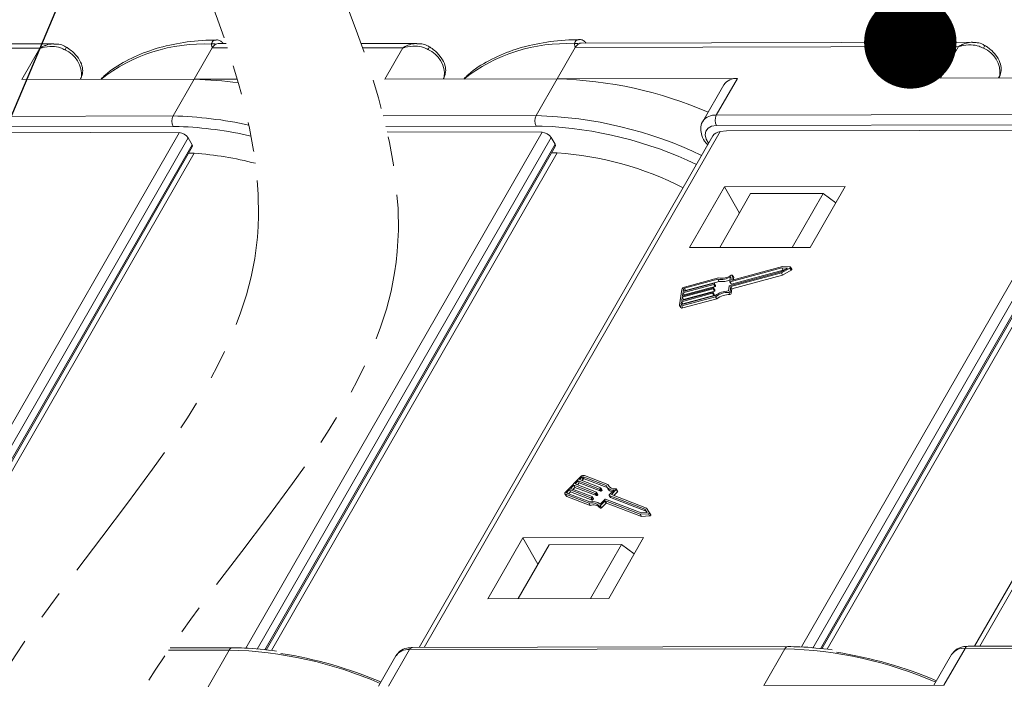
# Model space of a CAD drawing. Header units: millimetres. Extents: x 2517 to 3439, y -761 to -109.
# Tile 45 of 49: x 3216 to 3270, y -271 to -235. Entities that reach past the tile are written whole.
import ezdxf

# ---------------------------------------------------------------- set-up
doc = ezdxf.new("R2010")
doc.units = ezdxf.units.MM
doc.linetypes.add('PHANTOM2', pattern=[31.75, 15.875, -3.175, 3.175, -3.175, 3.175, -3.175])
doc.styles.get("Standard").update_dxf_attribs({"font": '仿宋_GB2312.ttf', "width": 0.8})
doc.dimstyles.new('ISO-25.1', dxfattribs={"dimtxt": 6, "dimasz": 5, "dimexe": 3.5, "dimexo": 0.625, "dimgap": 1.5, "dimtad": 1, "dimtoh": 1, "dimdsep": 46, "dimtxsty": 'Standard', "dimcen": 2.5, "dimadec": 0, "dimazin": 0, "dimtfac": 1, "dimtmove": 0, "dimatfit": 3, "dimfxl": 0, "dimarcsym": 0})

msp = doc.modelspace()

# ---------------------------------------------------------------- linework, layer by layer
at = {"color": 7, "linetype": 'Continuous', "lineweight": 15}
for p, q in [((3217.415, -236.951), (3196.688, -236.997)), ((3218.163, -236.715), (3197.014, -236.762)), ((3216.439, -238.65), (3217.415, -236.951)), ((3226.734, -236.931), (3225.758, -238.63)), ((3227.56, -236.929), (3226.734, -236.931)), ((3227.482, -236.695), (3227.06, -236.696)), ((3237.793, -236.695), (3234.781, -236.702)), ((3237.045, -236.931), (3234.863, -236.936)), ((3236.069, -238.63), (3237.045, -236.931)), ((3246.365, -236.911), (3245.388, -238.61)), ((3267.091, -236.865), (3246.365, -236.911)), ((3267.84, -236.629), (3246.691, -236.676)), ((3266.115, -238.564), (3267.091, -236.865)), ((3219.655, -238.522), (3219.586, -238.643)), ((3219.608, -238.643), (3219.655, -238.522)), ((3219.611, -238.643), (3219.673, -238.486)), ((3219.673, -238.486), (3219.655, -238.522)), ((3239.286, -238.502), (3239.216, -238.623)), ((3239.239, -238.623), (3239.286, -238.502)), ((3239.242, -238.623), (3239.303, -238.466)), ((3239.303, -238.466), (3239.286, -238.502)), ((3266.115, -238.564), (3275.435, -238.543)), ((3269.332, -238.436), (3269.262, -238.557)), ((3269.285, -238.557), (3269.332, -238.436)), ((3269.288, -238.557), (3269.349, -238.4)), ((3269.349, -238.4), (3269.332, -238.436)), ((3216.439, -238.65), (3225.758, -238.63)), ((3225.758, -238.63), (3224.619, -240.612)), ((3228.091, -238.625), (3225.758, -238.63)), ((3236.069, -238.63), (3245.388, -238.61)), ((3245.388, -238.61), (3244.25, -240.592)), ((3255.134, -238.588), (3245.388, -238.61)), ((3254.403, -238.921), (3253.264, -240.903)), ((3255.134, -238.588), (3253.995, -240.57)), ((3204.319, -240.657), (3224.619, -240.612)), ((3235.987, -240.61), (3244.25, -240.592)), ((3253.995, -240.57), (3274.296, -240.525)), ((3224.62, -241.178), (3204.32, -241.223)), ((3224.94, -241.18), (3224.62, -241.178)), ((3244.251, -241.158), (3236.125, -241.176)), ((3244.571, -241.16), (3244.251, -241.158)), ((3274.297, -241.091), (3253.997, -241.136)), ((3208.922, -269.399), (3224.942, -241.515)), ((3224.942, -241.515), (3215.313, -241.481)), ((3228.552, -269.379), (3244.572, -241.495)), ((3244.572, -241.495), (3236.192, -241.466)), ((3253.809, -241.683), (3237.921, -269.337)), ((3254.208, -241.458), (3238.192, -269.336)), ((3254.539, -241.418), (3254.208, -241.458)), ((3254.539, -241.418), (3264.99, -241.395)), ((3258.598, -269.312), (3274.618, -241.428)), ((3275.108, -241.712), (3259.218, -269.368)), ((3274.618, -241.428), (3264.99, -241.395)), ((3283.855, -241.616), (3267.967, -269.27)), ((3284.255, -241.391), (3268.238, -269.269)), ((3225.431, -241.798), (3209.542, -269.455)), ((3209.945, -269.492), (3225.644, -242.166)), ((3225.644, -242.166), (3225.431, -241.798)), ((3245.062, -241.778), (3229.172, -269.435)), ((3229.575, -269.472), (3245.275, -242.145)), ((3229.652, -269.479), (3245.287, -242.265)), ((3245.275, -242.145), (3245.062, -241.778)), ((3259.621, -269.405), (3275.321, -242.079)), ((3259.698, -269.412), (3275.333, -242.199)), ((3210.022, -269.499), (3225.657, -242.285)), ((3225.76, -242.63), (3210.308, -269.525)), ((3245.39, -242.61), (3229.939, -269.505)), ((3275.437, -242.543), (3259.985, -269.438)), ((3254.431, -244.444), (3252.544, -247.729)), ((3254.177, -247.726), (3255.853, -244.809)), ((3260.963, -244.43), (3254.431, -244.444)), ((3255.251, -245.857), (3254.431, -244.444)), ((3259.772, -244.8), (3255.853, -244.809)), ((3258.096, -247.717), (3259.772, -244.8)), ((3259.076, -247.715), (3260.963, -244.43)), ((3260.459, -245.308), (3259.772, -244.8)), ((3252.544, -247.729), (3259.076, -247.715)), ((3254.717, -249.785), (3257.506, -249.032)), ((3257.537, -248.828), (3254.748, -249.581)), ((3254.776, -249.834), (3257.515, -249.095)), ((3257.603, -248.941), (3254.814, -249.694)), ((3257.567, -248.755), (3254.851, -249.488)), ((3257.506, -249.032), (3257.849, -248.842)), ((3257.515, -249.095), (3257.98, -248.836)), ((3257.515, -249.095), (3257.58, -249.208)), ((3257.849, -248.842), (3257.537, -248.828)), ((3257.537, -248.828), (3257.603, -248.941)), ((3257.99, -248.774), (3257.567, -248.755)), ((3257.58, -249.208), (3258.046, -248.949)), ((3257.665, -248.944), (3257.603, -248.941)), ((3257.98, -248.836), (3258.046, -248.949)), ((3258.077, -248.897), (3258.011, -248.784)), ((3253.864, -249.722), (3252.186, -250.175)), ((3252.196, -250.107), (3253.874, -249.654)), ((3254.076, -249.437), (3252.269, -249.925)), ((3254.115, -249.362), (3252.279, -249.857)), ((3254.141, -249.55), (3252.334, -250.038)), ((3253.864, -249.722), (3253.93, -249.835)), ((3253.895, -249.665), (3253.89, -249.699)), ((3253.89, -249.699), (3253.955, -249.812)), ((3253.959, -249.771), (3253.894, -249.658)), ((3253.895, -249.665), (3253.96, -249.778)), ((3254.076, -249.437), (3254.141, -249.55)), ((3254.728, -249.57), (3254.768, -249.308)), ((3254.729, -249.577), (3254.794, -249.69)), ((3254.748, -249.581), (3254.814, -249.694)), ((3254.831, -249.477), (3254.868, -249.232)), ((3254.831, -249.477), (3254.837, -249.488)), ((3254.842, -249.947), (3257.58, -249.208)), ((3254.932, -249.332), (3254.866, -249.219)), ((3254.868, -249.232), (3254.934, -249.345)), ((3254.915, -249.471), (3254.934, -249.345)), ((3252.124, -249.996), (3252, -250.811)), ((3253.791, -250.197), (3252.113, -250.65)), ((3252.123, -250.582), (3253.802, -250.129)), ((3253.828, -249.96), (3252.149, -250.412)), ((3252.16, -250.345), (3253.838, -249.892)), ((3252.186, -250.175), (3252.16, -250.345)), ((3252.186, -250.175), (3252.251, -250.288)), ((3252.217, -249.971), (3252.196, -250.107)), ((3253.893, -250.073), (3252.215, -250.526)), ((3252.217, -249.971), (3252.282, -250.084)), ((3253.93, -249.835), (3252.251, -250.288)), ((3252.269, -249.925), (3252.334, -250.038)), ((3253.791, -250.197), (3253.857, -250.31)), ((3253.822, -250.14), (3253.817, -250.174)), ((3253.817, -250.174), (3253.882, -250.287)), ((3253.887, -250.246), (3253.821, -250.133)), ((3253.822, -250.14), (3253.888, -250.253)), ((3253.828, -249.96), (3253.893, -250.073)), ((3253.859, -249.902), (3253.853, -249.936)), ((3253.853, -249.936), (3253.919, -250.049)), ((3253.923, -250.009), (3253.857, -249.896)), ((3253.859, -249.902), (3253.924, -250.015)), ((3253.888, -250.253), (3253.882, -250.287)), ((3253.924, -250.015), (3253.919, -250.049)), ((3253.96, -249.778), (3253.955, -249.812)), ((3254.651, -250.07), (3254.691, -249.808)), ((3254.665, -250.145), (3254.731, -250.258)), ((3254.736, -250.096), (3254.776, -249.834)), ((3254.736, -250.096), (3254.802, -250.209)), ((3254.776, -249.834), (3254.842, -249.947)), ((3254.802, -250.209), (3254.842, -249.947)), ((3252.113, -250.65), (3252.092, -250.786)), ((3252.092, -250.786), (3252.105, -250.807)), ((3252.113, -250.65), (3252.179, -250.763)), ((3252.123, -250.875), (3253.959, -250.379)), ((3252.149, -250.412), (3252.123, -250.582)), ((3252.133, -250.807), (3253.94, -250.319)), ((3252.149, -250.412), (3252.215, -250.526)), ((3252.179, -250.763), (3252.174, -250.796)), ((3253.857, -250.31), (3252.179, -250.763)), ((3252.188, -250.988), (3254.025, -250.492)), ((3252.215, -250.526), (3252.21, -250.559)), ((3252.251, -250.288), (3252.246, -250.321)), ((3253.959, -250.379), (3254.025, -250.492)), ((3252.006, -250.85), (3252.072, -250.963)), ((3252.123, -250.875), (3252.188, -250.988)), ((3246.661, -260.104), (3245.849, -260.92)), ((3246.522, -260.332), (3246.353, -260.502)), ((3247.683, -260.779), (3246.522, -260.332)), ((3246.522, -260.332), (3246.587, -260.445)), ((3246.725, -260.128), (3246.589, -260.264)), ((3246.589, -260.264), (3247.751, -260.711)), ((3246.79, -260.241), (3246.718, -260.314)), ((3246.725, -260.128), (3246.79, -260.241)), ((3248.041, -260.588), (3246.791, -260.107)), ((3246.791, -260.107), (3246.856, -260.22)), ((3248.092, -260.695), (3246.856, -260.22)), ((3248.129, -260.527), (3246.858, -260.039)), ((3246.048, -260.808), (3245.913, -260.944)), ((3247.21, -261.255), (3246.048, -260.808)), ((3246.048, -260.808), (3246.114, -260.921)), ((3246.285, -260.57), (3246.116, -260.74)), ((3246.116, -260.74), (3247.277, -261.187)), ((3246.351, -260.683), (3246.245, -260.79)), ((3247.446, -261.017), (3246.285, -260.57)), ((3246.285, -260.57), (3246.351, -260.683)), ((3247.512, -261.13), (3246.351, -260.683)), ((3246.353, -260.502), (3247.514, -260.949)), ((3246.587, -260.445), (3246.481, -260.552)), ((3247.749, -260.892), (3246.587, -260.445)), ((3247.683, -260.779), (3247.749, -260.892)), ((3247.75, -260.734), (3247.716, -260.768)), ((3247.716, -260.768), (3247.782, -260.881)), ((3247.75, -260.734), (3247.815, -260.847)), ((3247.821, -260.828), (3247.756, -260.715)), ((3247.815, -260.847), (3247.782, -260.881)), ((3248.07, -260.657), (3248.136, -260.77)), ((3248.129, -260.527), (3248.194, -260.64)), ((3248.199, -260.658), (3248.194, -260.64)), ((3248.205, -261.097), (3248.467, -260.835)), ((3248.32, -261.071), (3248.582, -260.808)), ((3248.582, -260.808), (3248.647, -260.921)), ((3248.659, -260.883), (3248.594, -260.77)), ((3245.812, -261.033), (3245.878, -261.146)), ((3245.844, -261.058), (3247.114, -261.547)), ((3245.844, -261.058), (3245.909, -261.171)), ((3245.909, -261.171), (3247.18, -261.66)), ((3245.911, -260.991), (3247.162, -261.471)), ((3245.913, -260.944), (3245.948, -261.005)), ((3246.114, -260.921), (3246.008, -261.028)), ((3247.275, -261.368), (3246.114, -260.921)), ((3247.21, -261.255), (3247.275, -261.368)), ((3247.276, -261.21), (3247.242, -261.244)), ((3247.242, -261.244), (3247.308, -261.357)), ((3247.276, -261.21), (3247.342, -261.323)), ((3247.348, -261.304), (3247.282, -261.191)), ((3247.342, -261.323), (3247.308, -261.357)), ((3247.446, -261.017), (3247.512, -261.13)), ((3247.513, -260.972), (3247.479, -261.006)), ((3247.479, -261.006), (3247.545, -261.119)), ((3247.513, -260.972), (3247.579, -261.085)), ((3247.585, -261.066), (3247.519, -260.953)), ((3247.579, -261.085), (3247.545, -261.119)), ((3247.707, -261.598), (3247.969, -261.335)), ((3247.72, -261.674), (3247.965, -261.428)), ((3247.965, -261.428), (3248.031, -261.541)), ((3247.998, -261.417), (3249.877, -262.14)), ((3247.998, -261.417), (3248.063, -261.53)), ((3248.001, -261.324), (3249.932, -262.067)), ((3248.199, -261.116), (3248.265, -261.229)), ((3250.135, -261.863), (3248.204, -261.12)), ((3248.204, -261.12), (3248.27, -261.233)), ((3250.2, -261.976), (3248.27, -261.233)), ((3250.215, -261.8), (3248.32, -261.071)), ((3248.449, -261.12), (3248.647, -260.921)), ((3247.114, -261.547), (3247.18, -261.66)), ((3247.644, -261.687), (3247.709, -261.8)), ((3247.72, -261.674), (3247.786, -261.787)), ((3247.786, -261.787), (3248.031, -261.541)), ((3248.063, -261.53), (3249.943, -262.253)), ((3250.259, -262.052), (3250.135, -261.863)), ((3250.135, -261.863), (3250.2, -261.976)), ((3250.251, -262.052), (3250.2, -261.976)), ((3250.385, -262.057), (3250.215, -261.8)), ((3249.877, -262.14), (3250.323, -262.119)), ((3249.877, -262.14), (3249.943, -262.253)), ((3249.932, -262.067), (3250.259, -262.052)), ((3249.943, -262.253), (3250.388, -262.232)), ((3250.323, -262.119), (3250.388, -262.232)), ((3250.451, -262.171), (3250.385, -262.058)), ((3243.531, -263.417), (3241.643, -266.702)), ((3250.062, -263.403), (3243.531, -263.417)), ((3244.35, -264.83), (3243.531, -263.417)), ((3248.175, -266.688), (3250.062, -263.403)), ((3244.952, -263.782), (3243.276, -266.699)), ((3248.871, -263.773), (3244.952, -263.782)), ((3248.871, -263.773), (3247.195, -266.69)), ((3249.558, -264.281), (3248.871, -263.773)), ((3241.643, -266.702), (3248.175, -266.688)), ((3227.818, -269.359), (3224.456, -269.366)), ((3237.401, -269.455), (3257.701, -269.41)), ((3257.864, -269.292), (3237.564, -269.337)), ((3256.562, -271.392), (3257.701, -269.41)), ((3266.308, -271.371), (3267.447, -269.388)), ((3267.447, -269.388), (3287.747, -269.343)), ((3287.91, -269.226), (3267.61, -269.271)), ((3224.374, -269.484), (3227.655, -269.477)), ((3226.516, -271.459), (3227.655, -269.477)), ((3236.669, -269.788), (3235.721, -271.438)), ((3236.262, -271.437), (3237.401, -269.455)), ((3266.715, -269.721), (3265.767, -271.372)), ((3266.308, -271.371), (3256.562, -271.392))]:
    msp.add_line(p, q, dxfattribs=at)
at = {"color": 7, "linetype": 'Continuous', "lineweight": 15, "flags": 128}
for points in [[(3253.997, -241.136), (3253.742, -241.171), (3253.547, -241.27), (3253.428, -241.426), (3253.393, -241.627), (3253.445, -241.857), (3253.576, -242.089)], [(3257.98, -248.836), (3257.993, -248.828), (3258.003, -248.818), (3258.01, -248.808), (3258.013, -248.797), (3258.013, -248.788), (3258.009, -248.781), (3258.001, -248.776), (3257.99, -248.774)], [(3258.046, -248.949), (3258.058, -248.941), (3258.068, -248.931), (3258.076, -248.921), (3258.079, -248.91), (3258.078, -248.901), (3258.077, -248.897)], [(3253.874, -249.654), (3253.879, -249.653), (3253.883, -249.653), (3253.887, -249.654), (3253.89, -249.655), (3253.892, -249.657), (3253.894, -249.659), (3253.895, -249.662), (3253.895, -249.665)], [(3254.748, -249.581), (3254.744, -249.582), (3254.74, -249.582), (3254.736, -249.582), (3254.733, -249.58), (3254.73, -249.579), (3254.729, -249.576), (3254.728, -249.573), (3254.728, -249.57)], [(3254.868, -249.232), (3254.868, -249.224), (3254.865, -249.217), (3254.859, -249.212), (3254.851, -249.209), (3254.841, -249.208), (3254.83, -249.21), (3254.818, -249.213), (3254.807, -249.219)], [(3254.851, -249.488), (3254.847, -249.489), (3254.843, -249.489), (3254.839, -249.489), (3254.836, -249.488), (3254.833, -249.486), (3254.832, -249.483), (3254.831, -249.481), (3254.831, -249.477)], [(3254.934, -249.345), (3254.934, -249.337), (3254.932, -249.332)], [(3253.802, -250.129), (3253.806, -250.128), (3253.81, -250.128), (3253.814, -250.129), (3253.817, -250.13), (3253.82, -250.132), (3253.821, -250.134), (3253.822, -250.137), (3253.822, -250.14)], [(3253.838, -249.892), (3253.842, -249.891), (3253.847, -249.891), (3253.85, -249.891), (3253.854, -249.892), (3253.856, -249.894), (3253.858, -249.896), (3253.859, -249.899), (3253.859, -249.902)], [(3252.092, -250.786), (3252.092, -250.792), (3252.094, -250.798), (3252.097, -250.802), (3252.102, -250.806), (3252.108, -250.808), (3252.116, -250.809), (3252.124, -250.809), (3252.133, -250.807)], [(3252, -250.811), (3251.999, -250.83), (3252.004, -250.847), (3252.014, -250.861), (3252.029, -250.872), (3252.048, -250.879), (3252.071, -250.882), (3252.096, -250.88), (3252.123, -250.875)], [(3247.751, -260.711), (3247.753, -260.712), (3247.756, -260.715), (3247.757, -260.717), (3247.757, -260.72), (3247.756, -260.724), (3247.755, -260.727), (3247.753, -260.731), (3247.75, -260.734)], [(3248.582, -260.808), (3248.589, -260.799), (3248.594, -260.79), (3248.596, -260.781), (3248.595, -260.773), (3248.592, -260.767), (3248.585, -260.762), (3248.577, -260.76), (3248.566, -260.76)], [(3248.647, -260.921), (3248.655, -260.912), (3248.66, -260.903), (3248.662, -260.894), (3248.661, -260.886), (3248.659, -260.883)], [(3245.849, -260.92), (3245.831, -260.94), (3245.817, -260.961), (3245.809, -260.982), (3245.805, -261.002), (3245.807, -261.021), (3245.814, -261.037), (3245.827, -261.049), (3245.844, -261.058)], [(3245.913, -260.944), (3245.907, -260.951), (3245.902, -260.958), (3245.9, -260.965), (3245.898, -260.972), (3245.899, -260.978), (3245.901, -260.983), (3245.906, -260.987), (3245.911, -260.991)], [(3247.277, -261.187), (3247.28, -261.188), (3247.282, -261.191), (3247.283, -261.193), (3247.284, -261.196), (3247.283, -261.2), (3247.282, -261.203), (3247.279, -261.207), (3247.276, -261.21)], [(3247.514, -260.949), (3247.517, -260.95), (3247.519, -260.953), (3247.52, -260.955), (3247.52, -260.958), (3247.52, -260.962), (3247.518, -260.965), (3247.516, -260.969), (3247.513, -260.972)], [(3248.204, -261.12), (3248.202, -261.119), (3248.2, -261.117), (3248.198, -261.114), (3248.198, -261.111), (3248.199, -261.108), (3248.2, -261.104), (3248.202, -261.101), (3248.205, -261.097)], [(3247.644, -261.687), (3247.649, -261.693), (3247.656, -261.696), (3247.666, -261.698), (3247.677, -261.697), (3247.688, -261.694), (3247.7, -261.689), (3247.711, -261.682), (3247.72, -261.674)], [(3247.709, -261.8), (3247.714, -261.806), (3247.722, -261.809), (3247.731, -261.811), (3247.742, -261.81), (3247.754, -261.807), (3247.765, -261.802), (3247.776, -261.795), (3247.786, -261.787)], [(3250.323, -262.119), (3250.336, -262.117), (3250.349, -262.112), (3250.362, -262.105), (3250.373, -262.096), (3250.382, -262.085), (3250.387, -262.075), (3250.388, -262.065), (3250.385, -262.057)], [(3250.388, -262.232), (3250.401, -262.23), (3250.415, -262.225), (3250.428, -262.218), (3250.439, -262.209), (3250.447, -262.198), (3250.452, -262.188), (3250.453, -262.178), (3250.451, -262.171)]]:
    msp.add_lwpolyline(points, dxfattribs=at)
at = {"color": 7, "linetype": 'Continuous', "lineweight": 15}
for centre, radius, start, end in [((3218.176, -236.649), 0.712, 326.4517, 340.1209), ((3226.231, -245.624), 8.902, 87.0125, 128.3365), ((3226.817, -237.061), 0.35, 71.5241, 110.4784), ((3227.179, -237.165), 0.503, 119.9328, 152.1961), ((3227.062, -236.979), 0.283, 90.3832, 118.3046), ((3237.807, -236.629), 0.712, 326.4517, 340.1209), ((3245.861, -245.604), 8.902, 87.0125, 128.3365), ((3246.448, -237.041), 0.35, 71.5241, 110.4784), ((3246.809, -237.145), 0.503, 119.9328, 152.1961), ((3246.693, -236.959), 0.283, 90.3832, 118.3046), ((3267.853, -236.563), 0.712, 326.4517, 340.1209), ((3218.207, -238.385), 1.455, 354.5664, 67.2376), ((3237.837, -238.365), 1.455, 354.5664, 67.2376), ((3267.883, -238.298), 1.455, 354.5664, 67.2376), ((3225.224, -260.426), 21.803, 82.2943, 88.596), ((3244.854, -260.406), 21.803, 66.5041, 88.596), ((3255.051, -239.376), 0.792, 83.9702, 144.9679), ((3225.166, -240.894), 0.615, 152.7297, 207.5188), ((3224.042, -262.719), 22.115, 77.7956, 88.5043), ((3244.796, -240.874), 0.615, 152.7297, 207.5188), ((3243.672, -262.699), 22.115, 64.4795, 88.5043), ((3253.913, -241.364), 0.798, 84.1067, 143.5228), ((3254.542, -240.852), 0.615, 152.7297, 207.5188), ((3224.068, -262.597), 21.435, 77.1482, 87.6672), ((3243.698, -262.577), 21.435, 64.516, 87.6672), ((3225.183, -256.81), 14.191, 87.6689, 88.8658), ((3224.62, -260.014), 17.421, 75.2065, 86.2488), ((3244.813, -256.79), 14.191, 87.6689, 88.8658), ((3244.251, -259.994), 17.421, 62.866, 86.2488), ((3253.857, -249.688), 0.0349, 282.2529, 341.8162), ((3254.238, -248.389), 1.061, 261.1913, 299.9652), ((3254.283, -248.426), 0.95, 259.8133, 303.4569), ((3254.304, -248.539), 1.024, 260.8827, 295.4804), ((3254.807, -249.679), 0.0168, 221.6755, 294.2872), ((3252.323, -250.062), 0.209, 102.2529, 161.8162), ((3252.283, -249.993), 0.0698, 102.2529, 161.8162), ((3252.349, -250.106), 0.0698, 102.2529, 161.8162), ((3253.784, -250.163), 0.0349, 282.2529, 341.8162), ((3253.82, -249.925), 0.0349, 282.2529, 341.8162), ((3253.878, -250.251), 0.00967, 349.0563, 29.2875), ((3253.886, -250.038), 0.0349, 282.2529, 341.8162), ((3253.915, -250.014), 0.00967, 349.0563, 29.2875), ((3253.922, -249.801), 0.0349, 282.2529, 341.8162), ((3254.705, -251.362), 1.293, 92.3955, 126.2747), ((3253.951, -249.776), 0.00967, 349.0563, 29.2875), ((3254.641, -251.251), 1.106, 88.7409, 128.0528), ((3254.706, -251.364), 1.106, 88.7409, 128.0528), ((3254.668, -250.073), 0.0716, 267.5104, 341.2122), ((3254.725, -249.819), 0.0349, 102.2529, 161.8162), ((3254.734, -250.186), 0.0716, 267.5104, 341.2122), ((3253.849, -250.276), 0.0349, 282.2529, 341.8162), ((3252.147, -250.896), 0.101, 221.6755, 294.2872), ((3246.816, -260.244), 0.209, 78.4324, 137.9957), ((3246.777, -260.175), 0.0698, 78.4324, 137.9957), ((3246.842, -260.288), 0.0698, 78.4324, 137.9957), ((3247.69, -260.745), 0.0349, 258.4324, 317.9957), ((3247.756, -260.858), 0.0349, 258.4324, 317.9957), ((3247.805, -260.834), 0.0168, 305.9614, 18.5731), ((3248.411, -260.441), 0.398, 201.6581, 278.1138), ((3248.475, -260.404), 0.367, 199.6453, 284.4409), ((3248.437, -260.58), 0.356, 212.2867, 259.4413), ((3245.928, -261.117), 0.058, 210.9611, 251.1923), ((3247.326, -262.001), 0.555, 46.6309, 107.2395), ((3247.217, -261.221), 0.0349, 258.4324, 317.9957), ((3247.282, -261.334), 0.0349, 258.4324, 317.9957), ((3247.332, -261.309), 0.0168, 305.9614, 18.5731), ((3247.453, -260.983), 0.0349, 258.4324, 317.9957), ((3247.519, -261.096), 0.0349, 258.4324, 317.9957), ((3247.569, -261.071), 0.0168, 305.9614, 18.5731), ((3247.991, -261.451), 0.0349, 78.4324, 137.9957), ((3247.994, -261.359), 0.0349, 78.4324, 137.9957), ((3248.273, -261.224), 0.00967, 210.9611, 251.1923), ((3247.281, -261.987), 0.471, 39.6341, 110.8073), ((3247.347, -262.1), 0.471, 39.6341, 110.8073), ((3248.056, -261.564), 0.0349, 78.4324, 137.9957), ((3227.832, -269.55), 0.192, 94.1665, 157.3778), ((3237.584, -269.538), 0.201, 95.8172, 155.7418), ((3257.878, -269.484), 0.192, 94.1665, 157.3778), ((3257.167, -291.206), 21.803, 66.5041, 88.596), ((3267.364, -270.176), 0.792, 83.9702, 144.9679), ((3267.63, -269.471), 0.201, 95.8172, 155.7418), ((3227.121, -291.273), 21.803, 66.5041, 88.596), ((3226.935, -292.292), 22.902, 67.0711, 81.1822), ((3237.317, -270.242), 0.792, 83.9702, 144.9679), ((3256.982, -292.226), 22.902, 67.0711, 81.1822)]:
    msp.add_arc(centre, radius, start, end, dxfattribs=at)
for centre, major_axis, ratio, start_param, end_param in [((3225.106, -241.797), (-0.346, 0.201), 0.573593, 3.9303, 5.501096), ((3244.736, -241.777), (-0.346, 0.201), 0.573593, 3.9303, 5.501096), ((3254.536, -242.023), (-0.75, 0.294), 0.653837, 5.400501, 6.185818), ((3225.449, -242.165), (-0.207, 0.121), 0.573593, 3.14482, 3.9303), ((3245.079, -242.145), (-0.207, 0.121), 0.573593, 3.14482, 3.9303)]:
    msp.add_ellipse(centre, major_axis=major_axis, ratio=ratio, start_param=start_param, end_param=end_param, dxfattribs=at)
at = {"color": 3, "linetype": 'PHANTOM2', "lineweight": 9, "ltscale": 0.5}
for points in [[(3224.455, -229.015), (3229.032, -248.317), (3212.239, -278.289), (3218.828, -301.672)], [(3232.021, -229.791), (3236.598, -249.093), (3219.805, -279.066), (3226.394, -302.448)]]:
    msp.add_spline(points, degree=3, dxfattribs=at)
at = {"color": 7, "linetype": 'Continuous', "lineweight": 15}
for points, knots in [([(3218.175, -236.717), (3218.171, -236.716), (3218.147, -236.714), (3218.01, -236.723), (3217.823, -236.756), (3217.635, -236.832), (3217.548, -236.874), (3217.5, -236.9), (3217.472, -236.916), (3217.448, -236.93), (3217.433, -236.94), (3217.425, -236.945), (3217.419, -236.949), (3217.416, -236.95), (3217.415, -236.951)], [0, 0, 0, 0, 0.015472, 0.093947, 0.519913, 0.724869, 0.839405, 0.872969, 0.925345, 0.956074, 0.974144, 0.99007, 0.992381, 1, 1, 1, 1]), ([(3217.415, -236.951), (3217.417, -236.951), (3217.426, -236.948), (3217.456, -236.939), (3217.492, -236.929), (3217.703, -236.875), (3218.047, -236.834), (3218.48, -236.894), (3218.69, -237.002), (3218.77, -237.043)], [0, 0, 0, 0, 0.0050875, 0.0203691, 0.0708073, 0.0890863, 0.5003107, 0.809226, 1, 1, 1, 1]), ([(3218.84, -236.9), (3218.81, -236.879), (3218.69, -236.792), (3218.457, -236.728), (3218.26, -236.728), (3218.175, -236.727)], [0, 0, 0, 0, 0.158147, 0.632476, 1, 1, 1, 1]), ([(3219.673, -238.486), (3219.699, -238.383), (3219.757, -238.159), (3219.671, -237.777), (3219.433, -237.369), (3219.117, -237.068), (3218.897, -236.925), (3218.846, -236.891)], [0, 0, 0, 0, 0.17956, 0.389755, 0.635768, 0.914648, 1, 1, 1, 1]), ([(3226.949, -236.506), (3226.761, -236.509), (3226.017, -236.522), (3224.79, -236.679), (3223.334, -237.048), (3222.054, -237.621), (3221.172, -238.158), (3220.792, -238.554), (3220.708, -238.641)], [0, 0, 0, 0, 0.073209, 0.290651, 0.508228, 0.724879, 0.93937, 1, 1, 1, 1]), ([(3226.695, -236.734), (3226.7, -236.714), (3226.714, -236.652), (3226.775, -236.564), (3226.861, -236.501), (3226.926, -236.508), (3226.947, -236.51)], [0, 0, 0, 0, 0.1466446, 0.4487995, 0.8222075, 1, 1, 1, 1]), ([(3226.734, -236.931), (3226.734, -236.93), (3226.719, -236.877), (3226.701, -236.814), (3226.696, -236.746), (3226.695, -236.734)], [0, 0, 0, 0, 0.012087, 0.82463, 1, 1, 1, 1]), ([(3227.326, -236.695), (3227.285, -236.651), (3227.202, -236.56), (3227.059, -236.498), (3226.971, -236.506), (3226.947, -236.508)], [0, 0, 0, 0, 0.401699, 0.835997, 1, 1, 1, 1]), ([(3237.806, -236.697), (3237.802, -236.696), (3237.777, -236.694), (3237.641, -236.703), (3237.453, -236.736), (3237.265, -236.812), (3237.179, -236.854), (3237.13, -236.88), (3237.103, -236.896), (3237.079, -236.91), (3237.064, -236.92), (3237.055, -236.925), (3237.049, -236.929), (3237.047, -236.93), (3237.045, -236.931)], [0, 0, 0, 0, 0.015472, 0.093947, 0.519913, 0.724869, 0.839405, 0.872969, 0.925345, 0.956074, 0.974144, 0.99007, 0.992381, 1, 1, 1, 1]), ([(3237.045, -236.931), (3237.047, -236.931), (3237.056, -236.928), (3237.086, -236.919), (3237.123, -236.909), (3237.333, -236.855), (3237.678, -236.814), (3238.111, -236.874), (3238.32, -236.982), (3238.4, -237.023)], [0, 0, 0, 0, 0.005088, 0.020369, 0.070807, 0.089086, 0.500311, 0.809226, 1, 1, 1, 1]), ([(3238.471, -236.88), (3238.441, -236.858), (3238.321, -236.772), (3238.087, -236.708), (3237.891, -236.708), (3237.805, -236.707)], [0, 0, 0, 0, 0.158147, 0.632476, 1, 1, 1, 1]), ([(3239.303, -238.466), (3239.33, -238.363), (3239.388, -238.139), (3239.302, -237.757), (3239.063, -237.349), (3238.747, -237.048), (3238.528, -236.905), (3238.476, -236.871)], [0, 0, 0, 0, 0.17956, 0.389755, 0.635768, 0.914648, 1, 1, 1, 1]), ([(3246.579, -236.486), (3246.391, -236.489), (3245.647, -236.502), (3244.421, -236.659), (3242.964, -237.028), (3241.685, -237.601), (3240.802, -238.138), (3240.422, -238.534), (3240.338, -238.621)], [0, 0, 0, 0, 0.073209, 0.290651, 0.508228, 0.724879, 0.93937, 1, 1, 1, 1]), ([(3246.325, -236.714), (3246.33, -236.693), (3246.345, -236.632), (3246.406, -236.544), (3246.492, -236.481), (3246.557, -236.488), (3246.578, -236.49)], [0, 0, 0, 0, 0.146645, 0.448799, 0.822208, 1, 1, 1, 1]), ([(3246.365, -236.911), (3246.364, -236.91), (3246.35, -236.857), (3246.331, -236.794), (3246.326, -236.726), (3246.325, -236.714)], [0, 0, 0, 0, 0.012087, 0.82463, 1, 1, 1, 1]), ([(3246.956, -236.675), (3246.916, -236.631), (3246.832, -236.54), (3246.69, -236.478), (3246.602, -236.486), (3246.578, -236.488)], [0, 0, 0, 0, 0.401699, 0.835997, 1, 1, 1, 1]), ([(3267.852, -236.63), (3267.848, -236.63), (3267.823, -236.627), (3267.687, -236.637), (3267.499, -236.67), (3267.311, -236.745), (3267.225, -236.788), (3267.177, -236.814), (3267.149, -236.83), (3267.125, -236.844), (3267.11, -236.853), (3267.101, -236.858), (3267.095, -236.862), (3267.093, -236.864), (3267.091, -236.865)], [0, 0, 0, 0, 0.015472, 0.093947, 0.519913, 0.724869, 0.839405, 0.872969, 0.925345, 0.956074, 0.974144, 0.99007, 0.992381, 1, 1, 1, 1]), ([(3267.091, -236.865), (3267.094, -236.864), (3267.102, -236.861), (3267.133, -236.852), (3267.169, -236.842), (3267.379, -236.788), (3267.724, -236.748), (3268.157, -236.808), (3268.366, -236.915), (3268.446, -236.956)], [0, 0, 0, 0, 0.005088, 0.020369, 0.070807, 0.089086, 0.500311, 0.809226, 1, 1, 1, 1]), ([(3268.517, -236.814), (3268.487, -236.792), (3268.367, -236.705), (3268.133, -236.641), (3267.937, -236.641), (3267.851, -236.641)], [0, 0, 0, 0, 0.158147, 0.632476, 1, 1, 1, 1]), ([(3269.349, -238.4), (3269.376, -238.297), (3269.434, -238.073), (3269.348, -237.69), (3269.11, -237.283), (3268.794, -236.981), (3268.574, -236.838), (3268.522, -236.805)], [0, 0, 0, 0, 0.17956, 0.389755, 0.635768, 0.914648, 1, 1, 1, 1]), ([(3253.285, -240.889), (3253.272, -240.904), (3253.175, -241.013), (3253.135, -241.302), (3253.203, -241.687), (3253.344, -241.989), (3253.5, -242.135), (3253.532, -242.165)], [0, 0, 0, 0, 0.04539, 0.324809, 0.598218, 0.917418, 1, 1, 1, 1]), ([(3230.208, -269.529), (3229.623, -269.461), (3228.809, -269.367), (3228.035, -269.361), (3227.818, -269.359)], [0, 0, 0, 0, 0.718456, 1, 1, 1, 1]), ([(3237.564, -269.337), (3237.461, -269.344), (3237.213, -269.361), (3236.888, -269.498), (3236.75, -269.691), (3236.691, -269.774)], [0, 0, 0, 0, 0.291084, 0.698935, 1, 1, 1, 1]), ([(3260.254, -269.462), (3259.669, -269.395), (3258.855, -269.301), (3258.082, -269.294), (3257.864, -269.292)], [0, 0, 0, 0, 0.718456, 1, 1, 1, 1]), ([(3267.61, -269.271), (3267.507, -269.278), (3267.259, -269.294), (3266.935, -269.431), (3266.796, -269.625), (3266.737, -269.707)], [0, 0, 0, 0, 0.291084, 0.698935, 1, 1, 1, 1])]:
    msp.add_open_spline(points, degree=3, knots=knots, dxfattribs=at)

# ---------------------------------------------------------------- leaders
at = {"color": 5, "lineweight": 9}
for points in [[(3210.299, -253.81), (3233.222, -199.511), (3240.929, -199.511)], [(3264.487, -236.636), (3281.524, -199.362), (3289.23, -199.362)]]:
    msp.add_leader(points, dimstyle='ISO-25.1', override={"dimgap": 1.5, "dimtad": 0, "dimldrblk": 'Dot'}, dxfattribs=at)

doc.saveas('drawing.dxf')
